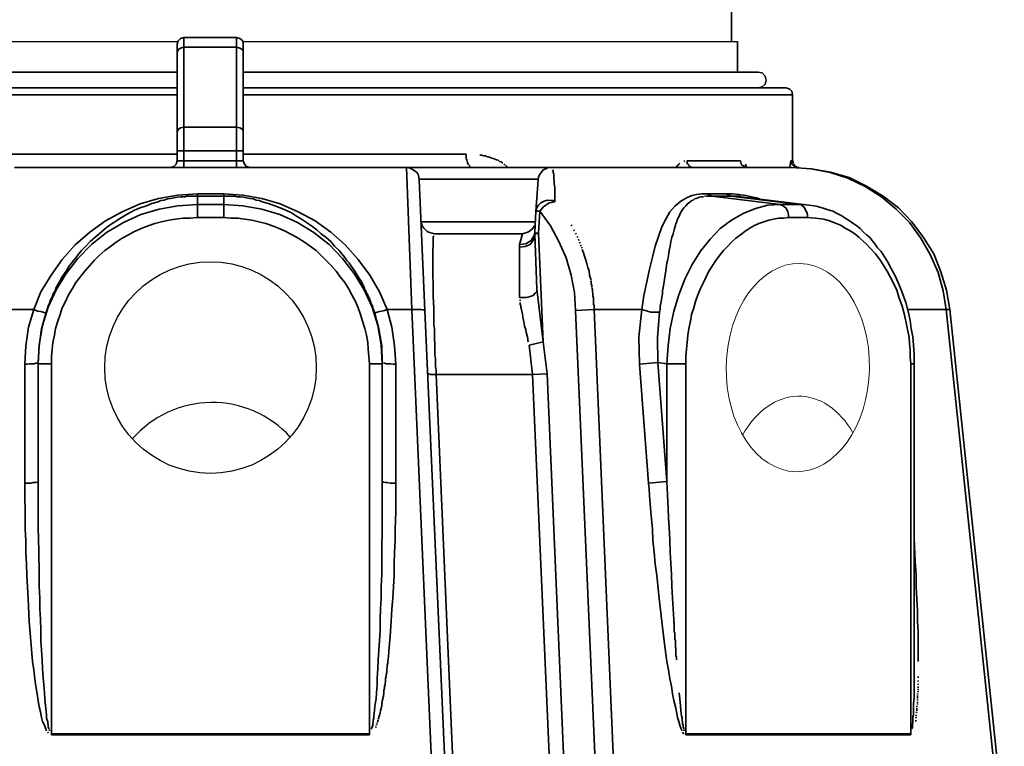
# Model space of a CAD drawing. Header units: millimetres. Extents: x -1661 to 8978, y 10537 to 15989.
# Tile 4 of 24: x -883 to -139, y 13849 to 14398. Entities that reach past the tile are written whole.
import ezdxf

# ---------------------------------------------------------------- set-up
doc = ezdxf.new("R2010")
doc.units = ezdxf.units.MM
doc.layers.add('C00-00-00-BLACK', color=7, linetype='Continuous')
doc.layers.add('Domyślne', color=7, linetype='Continuous')

# ---------------------------------------------------------------- blocks, each defined once
blk = doc.blocks.new('A$C54842E76')
at = {"layer": 'C00-00-00-BLACK', "color": 7, "linetype": 'Continuous', "lineweight": 35}
for p, q in [((833.77, 1714.91), (833.77, 1744.91)), ((414.77, 1712.93), (415.61, 1715.47)), ((414.77, 1706.99), (414.77, 1712.93)), ((415.61, 1715.47), (417.31, 1717.16)), ((417.31, 1717.16), (419.84, 1718.01)), ((419.84, 1710.8), (419.84, 1718.01)), ((459.67, 1718.01), (419.84, 1718.01)), ((459.67, 1718.01), (459.67, 1710.8)), ((462.21, 1717.16), (459.67, 1718.01)), ((464.33, 1715.47), (462.21, 1717.16)), ((464.76, 1712.93), (464.33, 1715.47)), ((464.76, 1712.93), (464.76, 1706.99)), ((838.44, 1691.74), (838.44, 1714.91)), ((414.77, 1706.99), (415.61, 1708.69)), ((414.77, 1646.83), (414.77, 1706.99)), ((415.61, 1708.69), (417.31, 1709.96)), ((417.31, 1709.96), (419.84, 1710.8)), ((419.84, 1650.23), (419.84, 1710.8)), ((459.67, 1710.8), (419.84, 1710.8)), ((459.67, 1710.8), (459.67, 1650.23)), ((462.21, 1709.96), (459.67, 1710.8)), ((464.33, 1708.69), (462.21, 1709.96)), ((464.76, 1706.99), (464.33, 1708.69)), ((464.76, 1706.99), (464.76, 1646.83)), ((25.42, 1691.74), (414.77, 1691.74)), ((464.76, 1691.74), (854.11, 1691.74)), ((857.07, 1691.32), (854.11, 1691.74)), ((859.19, 1688.78), (857.07, 1691.32)), ((857.07, 1680.73), (859.19, 1682.84)), ((860.04, 1685.81), (859.19, 1688.78)), ((859.19, 1682.84), (860.04, 1685.81)), ((414.77, 1679.88), (4.66, 1679.88)), ((875.28, 1679.88), (464.76, 1679.88)), ((854.11, 1679.88), (857.07, 1680.73)), ((877.83, 1679.03), (875.28, 1679.88)), ((879.52, 1677.34), (877.83, 1679.03)), ((879.94, 1674.8), (879.52, 1677.34)), ((414.77, 1674.8), (-0.43, 1674.8)), ((879.94, 1674.8), (464.76, 1674.8)), ((879.94, 1624.81), (879.94, 1674.8)), ((414.77, 1646.83), (415.61, 1648.53)), ((414.77, 1632.43), (414.77, 1646.83)), ((415.61, 1648.53), (417.31, 1649.8)), ((417.31, 1649.8), (419.84, 1650.23)), ((459.67, 1650.23), (419.84, 1650.23)), ((419.84, 1650.23), (419.84, 1632.43)), ((459.67, 1632.43), (459.67, 1650.23)), ((462.21, 1649.8), (459.67, 1650.23)), ((464.33, 1648.53), (462.21, 1649.8)), ((464.76, 1646.83), (464.33, 1648.53)), ((464.76, 1646.83), (464.76, 1632.43)), ((414.77, 1624.81), (414.77, 1632.43)), ((419.84, 1632.43), (414.77, 1632.43)), ((459.67, 1632.43), (419.84, 1632.43)), ((419.84, 1632.43), (419.84, 1624.81)), ((459.67, 1624.81), (459.67, 1632.43)), ((464.76, 1632.43), (459.67, 1632.43)), ((464.76, 1624.81), (464.76, 1632.43)), ((246.57, 1629.89), (414.77, 1629.89)), ((413.91, 1622.27), (414.77, 1624.81)), ((419.84, 1624.81), (414.77, 1624.81)), ((459.67, 1624.81), (419.84, 1624.81)), ((419.84, 1624.81), (419.84, 1619.72)), ((459.67, 1619.72), (459.67, 1624.81)), ((464.76, 1624.81), (459.67, 1624.81)), ((464.76, 1629.89), (633.37, 1629.89)), ((465.6, 1622.27), (464.76, 1624.81)), ((633.37, 1629.89), (633.37, 1628.62)), ((633.37, 1628.62), (633.37, 1627.77)), ((633.37, 1627.77), (633.37, 1626.5)), ((633.37, 1626.5), (633.79, 1625.65)), ((633.79, 1625.65), (634.22, 1623.54)), ((634.22, 1623.54), (635.06, 1621.83)), ((643.55, 1629.04), (644.81, 1629.04)), ((644.81, 1629.04), (646.51, 1628.62)), ((646.51, 1628.62), (647.78, 1628.62)), ((647.78, 1628.62), (648.62, 1628.19)), ((648.62, 1628.19), (649.89, 1627.77)), ((649.89, 1627.77), (651.59, 1627.35)), ((651.59, 1627.35), (652.44, 1626.92)), ((652.44, 1626.92), (653.71, 1626.5)), ((653.71, 1626.5), (654.98, 1626.08)), ((654.98, 1626.08), (656.25, 1625.65)), ((656.25, 1625.65), (657.52, 1625.23)), ((657.52, 1625.23), (658.37, 1624.38)), ((658.37, 1624.38), (659.64, 1623.96)), ((659.64, 1623.96), (660.91, 1623.11)), ((793.94, 1622.27), (794.79, 1623.11)), ((797.76, 1624.38), (798.6, 1624.81)), ((800.29, 1624.81), (840.53, 1624.81)), ((800.29, 1624.81), (800.29, 1623.96)), ((800.29, 1623.96), (800.29, 1623.11)), ((800.29, 1623.11), (800.72, 1622.27)), ((840.53, 1624.81), (841.39, 1621.83)), ((877.83, 1620.14), (878.67, 1624.81)), ((878.67, 1624.81), (879.94, 1624.81)), ((878.67, 1624.81), (879.52, 1622.27)), ((880.36, 1623.96), (879.94, 1624.81)), ((880.36, 1622.69), (880.36, 1623.96)), ((588.04, 1619.72), (291.9, 1619.72)), ((409.68, 1619.72), (412.21, 1620.56)), ((412.21, 1620.56), (413.91, 1622.27)), ((467.29, 1620.56), (465.6, 1622.27)), ((469.84, 1619.72), (467.29, 1620.56)), ((588.04, 1619.72), (697.34, 1619.72)), ((592.27, 1512.53), (588.04, 1619.72)), ((591, 1619.29), (588.04, 1619.72)), ((593.97, 1617.6), (591, 1619.29)), ((595.66, 1616.33), (593.97, 1617.6)), ((596.93, 1614.64), (595.66, 1616.33)), ((635.49, 1621.41), (635.91, 1620.56)), ((661.76, 1622.27), (662.61, 1621.83)), ((663.04, 1621.41), (663.88, 1620.56)), ((663.88, 1620.56), (664.73, 1619.72)), ((690.15, 1616.33), (688.88, 1614.64)), ((691.42, 1618.02), (690.15, 1616.33)), ((693.54, 1618.87), (691.42, 1618.02)), ((695.22, 1619.72), (693.54, 1618.87)), ((696.5, 1619.72), (695.22, 1619.72)), ((697.34, 1619.72), (696.5, 1619.72)), ((879.52, 1619.72), (697.34, 1619.72)), ((698.61, 1618.02), (699.04, 1617.18)), ((699.04, 1617.18), (699.04, 1615.91)), ((699.04, 1615.91), (699.46, 1614.64)), ((792.25, 1620.14), (792.67, 1620.99)), ((792.67, 1620.99), (793.51, 1621.41)), ((793.51, 1621.41), (793.94, 1622.27)), ((800.72, 1622.27), (801.56, 1621.41)), ((801.56, 1621.41), (801.99, 1620.56)), ((801.99, 1620.56), (802.83, 1620.14)), ((803.26, 1620.14), (804.1, 1619.72)), ((841.39, 1621.83), (844.36, 1620.14)), ((844.36, 1622.27), (844.79, 1621.41)), ((844.79, 1621.41), (845.2, 1620.56)), ((879.52, 1622.27), (881.22, 1620.56)), ((893.92, 1618.87), (879.52, 1619.72)), ((894.35, 1618.87), (879.52, 1619.72)), ((881.63, 1621.41), (880.79, 1622.27)), ((881.22, 1620.56), (883.76, 1619.72)), ((882.06, 1620.56), (881.63, 1621.41)), ((882.91, 1620.14), (882.06, 1620.56)), ((883.76, 1619.72), (882.91, 1620.14)), ((885.03, 1619.72), (883.76, 1619.72)), ((885.03, 1619.72), (883.76, 1619.72)), ((908.34, 1615.91), (893.92, 1618.87)), ((908.75, 1616.33), (894.35, 1618.87)), ((921.89, 1611.67), (908.34, 1615.91)), ((922.74, 1612.1), (908.75, 1616.33)), ((597.36, 1612.52), (596.93, 1614.64)), ((597.78, 1610.4), (597.36, 1612.52)), ((597.78, 1610.83), (687.59, 1610.83)), ((597.78, 1610.4), (602.02, 1511.69)), ((685.91, 1586.68), (687.59, 1610.4)), ((688.02, 1612.52), (687.59, 1610.4)), ((688.88, 1614.64), (688.02, 1612.52)), ((699.46, 1614.64), (699.46, 1613.37)), ((699.46, 1613.37), (699.46, 1611.25)), ((699.46, 1611.25), (699.88, 1609.56)), ((699.88, 1609.56), (699.88, 1607.43)), ((935.02, 1605.31), (921.89, 1611.67)), ((935.86, 1605.74), (922.74, 1612.1)), ((699.88, 1607.43), (700.31, 1604.89)), ((700.31, 1604.89), (700.31, 1603.62)), ((700.31, 1603.62), (700.31, 1602.35)), ((700.31, 1602.35), (700.31, 1601.08)), ((700.31, 1601.08), (700.31, 1599.81)), ((947.31, 1597.69), (935.02, 1605.31)), ((948.58, 1598.12), (935.86, 1605.74)), ((400.78, 1596.42), (386.8, 1592.18)), ((400.36, 1593.87), (395.69, 1592.6)), ((402.48, 1594.72), (400.36, 1593.87)), ((415.19, 1598.96), (400.78, 1596.42)), ((405.02, 1595.14), (402.48, 1594.72)), ((407.57, 1595.99), (405.02, 1595.14)), ((409.68, 1596.42), (407.57, 1595.99)), ((412.21, 1596.85), (409.68, 1596.42)), ((414.77, 1597.27), (412.21, 1596.85)), ((417.31, 1597.69), (414.77, 1597.27)), ((430.02, 1599.81), (415.19, 1598.96)), ((419.43, 1597.69), (417.31, 1597.69)), ((420.7, 1597.69), (419.43, 1597.69)), ((421.54, 1598.12), (420.7, 1597.69)), ((422.81, 1598.12), (421.54, 1598.12)), ((423.66, 1598.12), (422.81, 1598.12)), ((424.93, 1598.12), (423.66, 1598.12)), ((425.78, 1598.12), (424.93, 1598.12)), ((426.62, 1598.12), (425.78, 1598.12)), ((427.89, 1598.12), (426.62, 1598.12)), ((428.75, 1598.12), (427.89, 1598.12)), ((430.02, 1598.12), (428.75, 1598.12)), ((430.02, 1598.12), (430.02, 1599.81)), ((449.93, 1599.81), (430.02, 1599.81)), ((430.02, 1591.76), (430.02, 1598.12)), ((449.93, 1598.12), (430.02, 1598.12)), ((449.93, 1598.12), (449.93, 1599.81)), ((464.33, 1598.96), (449.93, 1599.81)), ((449.93, 1591.76), (449.93, 1598.12)), ((451.61, 1598.12), (449.93, 1598.12)), ((453.31, 1598.12), (451.61, 1598.12)), ((455, 1598.12), (453.31, 1598.12)), ((456.71, 1598.12), (455, 1598.12)), ((458.4, 1598.12), (456.71, 1598.12)), ((460.1, 1597.69), (458.4, 1598.12)), ((462.63, 1597.69), (460.1, 1597.69)), ((464.76, 1597.27), (462.63, 1597.69)), ((478.74, 1596.42), (464.33, 1598.96)), ((467.29, 1596.85), (464.76, 1597.27)), ((469.84, 1596.42), (467.29, 1596.85)), ((472.39, 1595.99), (469.84, 1596.42)), ((474.5, 1595.14), (472.39, 1595.99)), ((477.04, 1594.72), (474.5, 1595.14)), ((479.15, 1593.87), (477.04, 1594.72)), ((492.71, 1592.18), (478.74, 1596.42)), ((483.82, 1592.6), (479.15, 1593.87)), ((688.02, 1591.33), (689.72, 1593.03)), ((689.72, 1593.03), (692.26, 1594.3)), ((696.07, 1593.03), (691.84, 1590.06)), ((692.26, 1594.3), (694.81, 1595.14)), ((694.81, 1595.14), (697.77, 1594.72)), ((700.31, 1593.87), (696.07, 1593.03)), ((697.77, 1594.72), (699.04, 1594.72)), ((699.04, 1594.72), (700.31, 1593.87)), ((700.31, 1599.81), (700.31, 1598.54)), ((700.31, 1598.54), (700.31, 1596.85)), ((700.31, 1596.85), (700.31, 1595.57)), ((700.31, 1595.57), (700.31, 1593.87)), ((795.64, 1594.3), (790.97, 1590.49)), ((800.72, 1597.27), (795.64, 1594.3)), ((804.1, 1598.54), (800.72, 1597.27)), ((802.83, 1593.87), (800.72, 1592.6)), ((803.68, 1594.72), (802.83, 1593.87)), ((804.96, 1595.14), (803.68, 1594.72)), ((807.5, 1599.39), (804.1, 1598.54)), ((805.8, 1595.99), (804.96, 1595.14)), ((807.08, 1596.42), (805.8, 1595.99)), ((808.35, 1596.85), (807.08, 1596.42)), ((811.31, 1599.81), (807.5, 1599.39)), ((809.62, 1597.27), (808.35, 1596.85)), ((810.89, 1597.69), (809.62, 1597.27)), ((812.58, 1597.69), (810.89, 1597.69)), ((815.54, 1599.81), (811.31, 1599.81)), ((814.28, 1598.12), (813.42, 1598.12)), ((815.54, 1598.12), (814.69, 1598.12)), ((818.94, 1598.12), (815.54, 1599.81)), ((829.94, 1599.81), (815.54, 1599.81)), ((816.39, 1598.12), (815.54, 1598.12)), ((817.67, 1598.12), (816.81, 1598.12)), ((818.94, 1598.12), (818.09, 1598.12)), ((870.63, 1591.76), (818.94, 1598.12)), ((833.34, 1598.12), (818.94, 1598.12)), ((833.34, 1598.12), (829.94, 1599.81)), ((834.61, 1599.81), (829.94, 1599.81)), ((885.03, 1591.76), (833.34, 1598.12)), ((834.2, 1598.12), (833.34, 1598.12)), ((835.46, 1598.12), (834.2, 1598.12)), ((839.27, 1599.39), (834.61, 1599.81)), ((836.73, 1598.12), (835.46, 1598.12)), ((838, 1598.12), (836.73, 1598.12)), ((839.69, 1598.12), (838, 1598.12)), ((844.79, 1598.54), (839.27, 1599.39)), ((840.96, 1597.69), (839.69, 1598.12)), ((892.22, 1591.33), (840.96, 1597.69)), ((849.86, 1597.27), (844.79, 1598.54)), ((852.82, 1596.85), (849.86, 1597.27)), ((855.37, 1595.99), (852.82, 1596.85)), ((958.32, 1588.37), (947.31, 1597.69)), ((960, 1589.22), (948.58, 1598.12)), ((373.24, 1586.25), (360.54, 1579.47)), ((386.8, 1592.18), (373.24, 1586.25)), ((382.57, 1587.52), (378.76, 1585.41)), ((386.8, 1589.22), (382.57, 1587.52)), ((391.46, 1590.91), (386.8, 1589.22)), ((401.21, 1588.37), (387.23, 1584.14)), ((395.69, 1592.6), (391.46, 1590.91)), ((415.19, 1590.91), (401.21, 1588.37)), ((430.02, 1591.76), (415.19, 1590.91)), ((430.02, 1582.01), (430.02, 1591.76)), ((449.93, 1591.76), (430.02, 1591.76)), ((449.93, 1582.01), (449.93, 1591.76)), ((464.33, 1590.91), (449.93, 1591.76)), ((478.74, 1588.37), (464.33, 1590.91)), ((492.3, 1584.14), (478.74, 1588.37)), ((488.48, 1590.91), (483.82, 1592.6)), ((492.71, 1589.22), (488.48, 1590.91)), ((506.27, 1586.25), (492.71, 1592.18)), ((496.95, 1587.52), (492.71, 1589.22)), ((501.19, 1585.41), (496.95, 1587.52)), ((518.98, 1579.47), (506.27, 1586.25)), ((685.05, 1570.58), (685.91, 1586.68)), ((685.91, 1586.68), (686.75, 1589.22)), ((686.75, 1586.68), (685.91, 1586.68)), ((686.75, 1589.22), (688.02, 1591.33)), ((688.88, 1586.68), (686.75, 1586.68)), ((688.02, 1570.15), (688.88, 1586.68)), ((691.84, 1590.06), (688.88, 1586.68)), ((696.92, 1575.66), (688.88, 1586.68)), ((787.16, 1586.25), (784.2, 1580.74)), ((790.97, 1590.49), (787.16, 1586.25)), ((796.49, 1587.52), (795.21, 1585.41)), ((797.76, 1589.22), (796.49, 1587.52)), ((799.45, 1590.91), (797.76, 1589.22)), ((800.72, 1592.6), (799.45, 1590.91)), ((851.98, 1588.79), (842.66, 1584.98)), ((861.31, 1591.33), (851.98, 1588.79)), ((870.63, 1591.76), (861.31, 1591.33)), ((872.74, 1590.91), (870.63, 1591.76)), ((885.03, 1591.76), (870.63, 1591.76)), ((874.86, 1589.22), (872.74, 1590.91)), ((875.7, 1587.95), (874.86, 1589.22)), ((876.56, 1586.25), (875.7, 1587.95)), ((876.97, 1584.14), (876.56, 1586.25)), ((886.3, 1591.76), (885.03, 1591.76)), ((888.42, 1591.76), (885.03, 1591.76)), ((887.15, 1590.91), (886.3, 1591.76)), ((888.42, 1590.06), (887.15, 1590.91)), ((892.22, 1591.33), (888.42, 1591.76)), ((889.26, 1588.79), (888.42, 1590.06)), ((890.11, 1587.1), (889.26, 1588.79)), ((890.96, 1585.41), (890.11, 1587.1)), ((897.75, 1590.49), (892.65, 1591.33)), ((902.4, 1589.22), (897.75, 1590.49)), ((906.21, 1587.95), (902.4, 1589.22)), ((910.45, 1586.68), (906.21, 1587.95)), ((913.84, 1584.98), (910.45, 1586.68)), ((968.49, 1578.2), (958.32, 1588.37)), ((970.18, 1578.62), (960, 1589.22)), ((360.54, 1579.47), (348.67, 1571)), ((374.1, 1578.2), (361.38, 1570.58)), ((366.88, 1578.2), (364.77, 1576.93)), ((370.7, 1580.74), (366.88, 1578.2)), ((374.51, 1582.86), (370.7, 1580.74)), ((387.23, 1584.14), (374.1, 1578.2)), ((378.76, 1585.41), (374.51, 1582.86)), ((402.9, 1578.62), (397.82, 1577.35)), ((408.41, 1579.89), (402.9, 1578.62)), ((413.5, 1580.74), (408.41, 1579.89)), ((419, 1581.59), (413.5, 1580.74)), ((424.5, 1581.59), (419, 1581.59)), ((430.02, 1582.01), (424.5, 1581.59)), ((449.93, 1582.01), (430.02, 1582.01)), ((455, 1581.59), (449.93, 1582.01)), ((460.53, 1581.59), (455, 1581.59)), ((466.02, 1580.74), (460.53, 1581.59)), ((471.12, 1579.89), (466.02, 1580.74)), ((476.62, 1578.62), (471.12, 1579.89)), ((481.71, 1577.35), (476.62, 1578.62)), ((505.85, 1578.2), (492.3, 1584.14)), ((505, 1582.86), (501.19, 1585.41)), ((508.82, 1580.74), (505, 1582.86)), ((518.13, 1570.58), (505.85, 1578.2)), ((512.63, 1578.2), (508.82, 1580.74)), ((516.45, 1575.66), (512.63, 1578.2)), ((530.84, 1571), (518.98, 1579.47)), ((599.06, 1579.47), (599.49, 1577.35)), ((599.49, 1578.62), (685.48, 1578.62)), ((784.2, 1580.74), (781.24, 1574.81)), ((792.25, 1578.2), (791.82, 1577.35)), ((793.1, 1580.74), (792.25, 1578.2)), ((794.37, 1582.86), (793.1, 1580.74)), ((795.21, 1585.41), (794.37, 1582.86)), ((833.77, 1579.89), (825.28, 1573.54)), ((842.66, 1584.98), (833.77, 1579.89)), ((858.34, 1578.62), (854.52, 1577.35)), ((862.15, 1579.89), (858.34, 1578.62)), ((865.54, 1580.74), (862.15, 1579.89)), ((869.34, 1581.59), (865.54, 1580.74)), ((873.17, 1581.59), (869.34, 1581.59)), ((876.97, 1582.01), (873.17, 1581.59)), ((876.97, 1582.01), (876.97, 1584.14)), ((891.38, 1582.01), (876.97, 1582.01)), ((891.38, 1583.71), (890.96, 1585.41)), ((891.38, 1582.01), (891.38, 1583.71)), ((897.32, 1581.59), (891.38, 1582.01)), ((903.67, 1580.74), (897.32, 1581.59)), ((907.9, 1579.47), (903.67, 1580.74)), ((912.57, 1577.78), (907.9, 1579.47)), ((917.23, 1583.29), (913.84, 1584.98)), ((919.76, 1581.59), (917.23, 1583.29)), ((922.31, 1579.89), (919.76, 1581.59)), ((925.7, 1577.78), (922.31, 1579.89)), ((976.96, 1566.34), (968.49, 1578.2)), ((979.08, 1566.76), (970.18, 1578.62)), ((348.67, 1571), (337.66, 1561.26)), ((359.26, 1572.7), (355.88, 1569.72)), ((361.38, 1574.39), (359.26, 1572.7)), ((363.08, 1575.66), (361.38, 1574.39)), ((364.77, 1576.93), (363.08, 1575.66)), ((382.57, 1571.43), (377.9, 1568.88)), ((387.65, 1573.54), (382.57, 1571.43)), ((392.73, 1575.66), (387.65, 1573.54)), ((397.82, 1577.35), (392.73, 1575.66)), ((486.78, 1575.66), (481.71, 1577.35)), ((491.87, 1573.54), (486.78, 1575.66)), ((496.95, 1571.43), (491.87, 1573.54)), ((501.61, 1568.88), (496.95, 1571.43)), ((520.26, 1572.7), (516.45, 1575.66)), ((523.65, 1569.72), (520.26, 1572.7)), ((541.86, 1561.26), (530.84, 1571)), ((599.49, 1577.35), (599.9, 1575.66)), ((599.9, 1575.66), (601.18, 1573.97)), ((601.18, 1573.97), (602.45, 1572.7)), ((602.45, 1572.7), (603.72, 1571.43)), ((603.72, 1571.43), (605.41, 1570.58)), ((679.13, 1570.58), (680.82, 1571.43)), ((680.82, 1571.43), (682.52, 1572.7)), ((682.52, 1572.7), (683.79, 1573.97)), ((683.79, 1573.97), (684.63, 1575.66)), ((703.28, 1563.8), (696.92, 1575.66)), ((712.59, 1576.51), (713.02, 1575.66)), ((714.73, 1572.7), (715.14, 1571.85)), ((781.24, 1574.81), (778.68, 1567.61)), ((790.54, 1572.7), (789.7, 1569.72)), ((790.97, 1574.39), (790.54, 1572.7)), ((791.39, 1576.08), (790.97, 1574.39)), ((791.82, 1577.35), (791.39, 1576.08)), ((825.28, 1573.54), (817.67, 1565.49)), ((843.93, 1571.43), (840.53, 1568.88)), ((847.32, 1573.54), (843.93, 1571.43)), ((850.71, 1575.66), (847.32, 1573.54)), ((854.52, 1577.35), (850.71, 1575.66)), ((916.37, 1576.08), (912.57, 1577.78)), ((919.76, 1573.97), (916.37, 1576.08)), ((923.59, 1571.85), (919.76, 1573.97)), ((926.97, 1569.72), (923.59, 1571.85)), ((928.66, 1575.66), (925.7, 1577.78)), ((931.2, 1573.54), (928.66, 1575.66)), ((933.75, 1571), (931.2, 1573.54)), ((935.86, 1568.88), (933.75, 1571)), ((349.09, 1563.8), (345.7, 1560.41)), ((352.49, 1566.76), (349.09, 1563.8)), ((361.38, 1570.58), (349.95, 1561.68)), ((355.88, 1569.72), (352.49, 1566.76)), ((368.58, 1563.37), (364.35, 1559.99)), ((373.24, 1566.34), (368.58, 1563.37)), ((377.9, 1568.88), (373.24, 1566.34)), ((506.27, 1566.34), (501.61, 1568.88)), ((510.93, 1563.37), (506.27, 1566.34)), ((519.82, 1557.01), (510.93, 1563.37)), ((529.57, 1561.68), (518.13, 1570.58)), ((527.45, 1566.76), (523.65, 1569.72)), ((530.84, 1563.8), (527.45, 1566.76)), ((533.82, 1560.41), (530.84, 1563.8)), ((605.41, 1570.58), (607.52, 1570.15)), ((607.52, 1570.15), (609.22, 1569.72)), ((608.8, 1568.03), (608.38, 1567.18)), ((608.38, 1567.18), (608.38, 1565.49)), ((608.38, 1565.49), (608.38, 1564.22)), ((608.38, 1564.22), (608.38, 1562.53)), ((609.22, 1569.72), (675.74, 1569.72)), ((673.62, 1561.68), (675.74, 1569.72)), ((675.74, 1569.72), (677.43, 1570.15)), ((677.43, 1570.15), (679.13, 1570.58)), ((678.29, 1562.1), (682.52, 1564.64)), ((681.66, 1561.68), (684.21, 1565.07)), ((682.52, 1564.64), (684.63, 1568.45)), ((684.21, 1565.07), (685.05, 1569.3)), ((684.63, 1568.45), (685.05, 1570.58)), ((685.05, 1570.58), (685.91, 1570.15)), ((685.05, 1569.3), (685.05, 1570.58)), ((685.91, 1569.72), (685.05, 1569.3)), ((686.75, 1527.78), (685.05, 1569.3)), ((685.91, 1570.15), (688.02, 1570.15)), ((688.02, 1570.15), (685.91, 1569.72)), ((691.42, 1487.96), (688.02, 1570.15)), ((708.78, 1551.51), (703.28, 1563.8)), ((715.99, 1570.15), (716.41, 1569.3)), ((717.26, 1567.61), (717.69, 1566.76)), ((718.1, 1565.49), (718.53, 1564.64)), ((718.96, 1563.37), (719.37, 1562.53)), ((778.68, 1567.61), (776.14, 1560.41)), ((788.01, 1563.8), (787.58, 1560.41)), ((788.86, 1566.76), (788.01, 1563.8)), ((789.7, 1569.72), (788.86, 1566.76)), ((817.67, 1565.49), (810.46, 1556.59)), ((833.77, 1563.37), (830.81, 1559.99)), ((837.16, 1566.34), (833.77, 1563.37)), ((840.53, 1568.88), (837.16, 1566.34)), ((930.36, 1566.76), (926.97, 1569.72)), ((933.75, 1563.8), (930.36, 1566.76)), ((936.29, 1561.68), (933.75, 1563.8)), ((938.41, 1566.76), (935.86, 1568.88)), ((940.11, 1564.64), (938.41, 1566.76)), ((942.22, 1562.1), (940.11, 1564.64)), ((984.15, 1554.05), (976.96, 1566.34)), ((986.71, 1554.47), (979.08, 1566.76)), ((337.66, 1561.26), (327.91, 1550.24)), ((342.32, 1557.01), (339.36, 1553.2)), ((349.95, 1561.68), (339.77, 1551.09)), ((345.7, 1560.41), (342.32, 1557.01)), ((360.11, 1557.01), (355.88, 1553.2)), ((364.35, 1559.99), (360.11, 1557.01)), ((527.45, 1549.39), (519.82, 1557.01)), ((539.74, 1551.09), (529.57, 1561.68)), ((537.2, 1557.01), (533.82, 1560.41)), ((540.17, 1553.2), (537.2, 1557.01)), ((551.6, 1550.24), (541.86, 1561.26)), ((608.38, 1560.41), (607.95, 1557.87)), ((607.95, 1557.87), (607.95, 1555.32)), ((608.38, 1562.53), (608.38, 1560.41)), ((673.62, 1561.68), (678.29, 1562.1)), ((673.62, 1559.56), (673.62, 1561.68)), ((673.62, 1559.56), (677.86, 1559.99)), ((673.62, 1521.43), (673.62, 1559.56)), ((677.86, 1559.99), (681.66, 1561.68)), ((719.8, 1561.26), (720.22, 1560.41)), ((720.65, 1559.56), (720.65, 1558.72)), ((721.07, 1557.87), (721.92, 1555.32)), ((776.14, 1560.41), (774.02, 1551.93)), ((786.74, 1557.01), (786.31, 1553.2)), ((787.58, 1560.41), (786.74, 1557.01)), ((810.46, 1556.59), (804.1, 1546.43)), ((827.83, 1557.01), (824.87, 1553.2)), ((830.81, 1559.99), (827.83, 1557.01)), ((938.41, 1559.14), (936.29, 1561.68)), ((942.64, 1554.47), (938.41, 1559.14)), ((944.34, 1559.14), (942.22, 1562.1)), ((946.88, 1556.17), (944.34, 1559.14)), ((949.42, 1552.36), (946.88, 1556.17)), ((327.91, 1550.24), (319.44, 1538.38)), ((339.77, 1551.09), (330.87, 1539.65)), ((336.39, 1549.39), (335.11, 1547.7)), ((338.07, 1551.51), (336.39, 1549.39)), ((339.36, 1553.2), (338.07, 1551.51)), ((352.06, 1549.39), (344.86, 1541.34)), ((355.88, 1553.2), (352.06, 1549.39)), ((531.27, 1545.58), (527.45, 1549.39)), ((548.64, 1539.65), (539.74, 1551.09)), ((541.86, 1551.51), (540.17, 1553.2)), ((543.13, 1549.39), (541.86, 1551.51)), ((544.83, 1547.7), (543.13, 1549.39)), ((560.5, 1538.38), (551.6, 1550.24)), ((607.95, 1555.32), (607.95, 1552.78)), ((607.95, 1552.78), (607.95, 1549.82)), ((607.95, 1549.82), (607.95, 1546.43)), ((712.59, 1538.38), (708.78, 1551.51)), ((721.92, 1555.32), (722.76, 1552.78)), ((722.76, 1552.78), (723.61, 1549.82)), ((723.61, 1549.82), (724.46, 1547.28)), ((774.02, 1551.93), (771.91, 1543.03)), ((785.47, 1549.39), (785.04, 1547.7)), ((785.9, 1551.51), (785.47, 1549.39)), ((786.31, 1553.2), (785.9, 1551.51)), ((821.91, 1549.39), (816.81, 1541.34)), ((824.87, 1553.2), (821.91, 1549.39)), ((946.45, 1549.39), (942.64, 1554.47)), ((951.54, 1541.34), (946.45, 1549.39)), ((951.97, 1548.12), (949.42, 1552.36)), ((990.1, 1540.49), (984.15, 1554.05)), ((992.21, 1540.92), (986.71, 1554.47)), ((330.87, 1541.34), (327.91, 1537.11)), ((333.43, 1545.58), (330.87, 1541.34)), ((335.11, 1547.7), (333.43, 1545.58)), ((344.86, 1541.34), (338.07, 1532.87)), ((535.08, 1541.34), (531.27, 1545.58)), ((538.05, 1537.11), (535.08, 1541.34)), ((546.1, 1545.58), (544.83, 1547.7)), ((549.07, 1541.34), (546.1, 1545.58)), ((551.6, 1537.11), (549.07, 1541.34)), ((607.95, 1546.43), (607.95, 1543.03)), ((607.95, 1543.03), (607.95, 1539.22)), ((724.46, 1547.28), (725.31, 1544.3)), ((725.31, 1544.3), (726.15, 1541.76)), ((726.15, 1541.76), (726.58, 1538.38)), ((771.91, 1543.03), (769.79, 1533.3)), ((784.2, 1541.34), (783.35, 1537.11)), ((784.62, 1545.58), (784.2, 1541.34)), ((785.04, 1547.7), (784.62, 1545.58)), ((804.1, 1546.43), (798.6, 1535.41)), ((816.81, 1541.34), (812.58, 1532.87)), ((956.2, 1532.45), (951.54, 1541.34)), ((954.93, 1543.03), (951.97, 1548.12)), ((957.47, 1537.95), (954.93, 1543.03)), ((996.44, 1526.94), (992.21, 1540.92)), ((319.44, 1538.38), (311.82, 1525.67)), ((330.87, 1539.65), (323.25, 1527.36)), ((327.91, 1537.11), (325.8, 1533.3)), ((541.44, 1532.87), (538.05, 1537.11)), ((556.26, 1527.36), (548.64, 1539.65)), ((554.15, 1533.3), (551.6, 1537.11)), ((567.71, 1525.67), (560.5, 1538.38)), ((607.95, 1539.22), (608.38, 1531.17)), ((715.14, 1525.24), (712.59, 1538.38)), ((726.58, 1538.38), (727.43, 1535.41)), ((727.43, 1535.41), (727.43, 1534.57)), ((727.43, 1534.14), (727.85, 1533.3)), ((783.35, 1537.11), (782.92, 1533.3)), ((798.6, 1535.41), (793.94, 1523.55)), ((960.44, 1531.6), (957.47, 1537.95)), ((993.91, 1526.51), (990.1, 1540.49)), ((323.25, 1527.36), (317.32, 1514.23)), ((322.41, 1526.51), (321.14, 1524.4)), ((323.25, 1529.05), (322.41, 1526.51)), ((325.8, 1533.3), (323.25, 1529.05)), ((335.54, 1528.21), (332.57, 1523.55)), ((338.07, 1532.87), (335.54, 1528.21)), ((544.4, 1528.21), (541.44, 1532.87)), ((546.94, 1523.55), (544.4, 1528.21)), ((556.26, 1529.05), (554.15, 1533.3)), ((556.69, 1527.36), (556.26, 1529.05)), ((562.2, 1514.23), (556.26, 1527.36)), ((557.53, 1526.09), (556.69, 1527.36)), ((557.95, 1524.82), (557.53, 1526.09)), ((608.38, 1531.17), (608.38, 1522.28)), ((685.48, 1524.82), (686.75, 1526.09)), ((686.75, 1526.94), (686.75, 1527.78)), ((691.42, 1487.96), (686.75, 1527.78)), ((686.75, 1526.09), (686.75, 1526.94)), ((727.85, 1533.3), (727.85, 1532.45)), ((727.85, 1532.45), (727.85, 1531.6)), ((727.85, 1531.6), (728.28, 1530.75)), ((728.28, 1530.75), (728.28, 1529.9)), ((728.28, 1529.9), (728.28, 1529.05)), ((728.28, 1528.63), (728.7, 1527.78)), ((728.7, 1527.78), (728.7, 1526.51)), ((728.7, 1526.51), (728.7, 1525.67)), ((769.79, 1533.3), (767.68, 1523.13)), ((782.08, 1529.05), (781.65, 1526.51)), ((781.65, 1526.51), (781.65, 1524.4)), ((782.92, 1533.3), (782.08, 1529.05)), ((810.46, 1528.21), (808.35, 1523.55)), ((812.58, 1532.87), (810.46, 1528.21)), ((958.74, 1526.94), (956.2, 1532.45)), ((960.44, 1521.86), (958.74, 1526.94)), ((962.98, 1525.24), (960.44, 1531.6)), ((996.03, 1512.53), (993.91, 1526.51)), ((999, 1512.53), (996.44, 1526.94)), ((311.82, 1525.67), (306.3, 1512.53)), ((319.02, 1519.74), (318.17, 1517.19)), ((320.28, 1521.86), (319.02, 1519.74)), ((321.14, 1524.4), (320.28, 1521.86)), ((332.57, 1523.55), (330.46, 1518.47)), ((549.49, 1518.47), (546.94, 1523.55)), ((558.81, 1523.55), (557.95, 1524.82)), ((559.23, 1522.28), (558.81, 1523.55)), ((560.09, 1521.01), (559.23, 1522.28)), ((560.5, 1519.74), (560.09, 1521.01)), ((560.93, 1518.47), (560.5, 1519.74)), ((573.64, 1512.53), (567.71, 1525.67)), ((608.38, 1522.28), (608.8, 1513.38)), ((673.62, 1521.43), (676.59, 1521.43)), ((674.03, 1518.89), (674.03, 1519.74)), ((676.59, 1521.43), (679.13, 1521.43)), ((679.13, 1521.43), (681.66, 1522.28)), ((681.66, 1522.28), (683.79, 1523.13)), ((683.79, 1523.13), (685.48, 1524.82)), ((715.99, 1511.69), (715.14, 1525.24)), ((728.7, 1525.67), (729.12, 1524.82)), ((729.12, 1524.82), (729.12, 1523.97)), ((729.12, 1523.97), (729.12, 1523.13)), ((729.12, 1523.13), (729.12, 1522.28)), ((729.12, 1522.28), (729.55, 1521.43)), ((729.55, 1521.43), (729.55, 1520.16)), ((729.55, 1520.16), (729.55, 1519.32)), ((729.55, 1519.32), (729.55, 1518.47)), ((767.68, 1523.13), (765.98, 1512.53)), ((780.81, 1519.74), (780.38, 1517.19)), ((781.24, 1521.86), (780.81, 1519.74)), ((781.65, 1524.4), (781.24, 1521.86)), ((793.94, 1523.55), (790.13, 1511.26)), ((808.35, 1523.55), (806.66, 1518.47)), ((962.98, 1515.07), (960.44, 1521.86)), ((965.53, 1517.61), (962.98, 1525.24)), ((306.3, 1512.53), (287.67, 1512.53)), ((302.49, 1498.98), (306.3, 1512.53)), ((306.3, 1512.53), (309.28, 1511.26)), ((309.28, 1511.26), (311.82, 1510.84)), ((317.32, 1514.23), (313.08, 1500.25)), ((316.48, 1512.53), (315.62, 1510.42)), ((317.32, 1515.07), (316.48, 1512.53)), ((318.17, 1517.19), (317.32, 1515.07)), ((327.91, 1513.8), (326.22, 1508.72)), ((330.46, 1518.47), (327.91, 1513.8)), ((551.6, 1513.8), (549.49, 1518.47)), ((553.3, 1508.72), (551.6, 1513.8)), ((561.35, 1516.77), (560.93, 1518.47)), ((562.2, 1515.5), (561.35, 1516.77)), ((562.62, 1514.23), (562.2, 1515.5)), ((566.44, 1500.25), (562.2, 1514.23)), ((563.05, 1512.96), (562.62, 1514.23)), ((563.48, 1511.69), (563.05, 1512.96)), ((563.89, 1510.42), (563.48, 1511.69)), ((567.71, 1510.84), (569.4, 1511.26)), ((569.4, 1511.26), (571.51, 1511.69)), ((571.51, 1511.69), (573.64, 1512.53)), ((592.27, 1512.53), (573.64, 1512.53)), ((573.64, 1512.53), (577.03, 1498.98)), ((609.22, 1119.39), (592.27, 1512.53)), ((593.97, 1512.53), (592.27, 1512.53)), ((596.09, 1512.53), (593.97, 1512.53)), ((597.78, 1512.53), (596.09, 1512.53)), ((599.06, 1512.53), (597.78, 1512.53)), ((600.33, 1512.11), (599.06, 1512.53)), ((601.6, 1512.11), (600.33, 1512.11)), ((619.4, 1119.39), (602.02, 1511.69)), ((608.8, 1513.38), (608.8, 1503.63)), ((674.03, 1516.34), (674.03, 1517.61)), ((674.46, 1515.5), (674.03, 1516.34)), ((674.46, 1514.23), (674.46, 1515.5)), ((674.89, 1513.38), (674.46, 1514.23)), ((675.32, 1511.26), (674.89, 1513.38)), ((675.74, 1509.15), (675.32, 1511.26)), ((729.96, 1512.53), (715.99, 1511.69)), ((715.99, 1511.69), (732.94, 1119.39)), ((729.55, 1518.47), (729.55, 1517.61)), ((729.55, 1517.61), (729.55, 1516.34)), ((729.55, 1516.34), (729.96, 1515.5)), ((729.96, 1515.5), (729.96, 1514.23)), ((729.96, 1514.23), (729.96, 1513.38)), ((729.96, 1513.38), (729.96, 1512.53)), ((729.96, 1512.53), (746.91, 1119.39)), ((765.98, 1512.53), (729.96, 1512.53)), ((763.86, 1491.77), (765.98, 1512.53)), ((765.98, 1512.53), (772.75, 1510.42)), ((779.96, 1512.53), (779.54, 1510.42)), ((780.38, 1517.19), (779.96, 1515.07)), ((779.96, 1515.07), (779.96, 1512.53)), ((790.13, 1511.26), (787.58, 1498.13)), ((805.39, 1513.8), (803.68, 1508.72)), ((806.66, 1518.47), (805.39, 1513.8)), ((964.67, 1508.3), (962.98, 1515.07)), ((967.63, 1509.99), (965.53, 1517.61)), ((996.03, 1512.53), (966.79, 1512.53)), ((1037.54, 1119.39), (996.03, 1512.53)), ((997.3, 1512.53), (996.03, 1512.53)), ((998.14, 1512.53), (997.3, 1512.53)), ((999, 1512.53), (998.14, 1512.53)), ((1040.1, 1119.39), (999, 1512.53)), ((311.82, 1510.84), (313.51, 1510.42)), ((315.62, 1510.42), (312.24, 1497.71)), ((313.51, 1510.42), (314.78, 1509.99)), ((326.22, 1508.72), (324.52, 1503.63)), ((554.99, 1503.63), (553.3, 1508.72)), ((567.28, 1497.71), (563.89, 1510.42)), ((563.89, 1510.42), (564.74, 1509.99)), ((564.74, 1509.99), (566.01, 1510.42)), ((566.01, 1510.42), (567.71, 1510.84)), ((676.17, 1506.61), (675.74, 1509.15)), ((676.59, 1504.48), (676.17, 1506.61)), ((677.01, 1501.94), (676.59, 1504.48)), ((772.75, 1510.42), (779.54, 1510.42)), ((779.54, 1510.42), (777.84, 1491.35)), ((803.68, 1508.72), (802.83, 1503.63)), ((966.37, 1499.82), (964.67, 1508.3)), ((968.92, 1504.06), (967.63, 1509.99)), ((969.76, 1498.13), (968.92, 1504.06)), ((300.37, 1485), (302.49, 1498.98)), ((313.08, 1500.25), (310.55, 1485.84)), ((312.24, 1497.71), (310.55, 1485)), ((322.84, 1498.13), (321.98, 1493.05)), ((324.52, 1503.63), (322.84, 1498.13)), ((556.69, 1498.13), (554.99, 1503.63)), ((557.95, 1493.05), (556.69, 1498.13)), ((568.97, 1485.84), (566.44, 1500.25)), ((569.4, 1485), (567.28, 1497.71)), ((577.03, 1498.98), (579.14, 1485)), ((608.8, 1503.63), (608.8, 1500.67)), ((608.8, 1500.67), (609.22, 1498.13)), ((609.22, 1498.13), (609.22, 1495.17)), ((677.43, 1499.82), (677.01, 1501.94)), ((678.29, 1497.28), (677.43, 1499.82)), ((678.7, 1495.17), (678.29, 1497.28)), ((787.58, 1498.13), (785.9, 1485)), ((801.56, 1498.13), (800.72, 1493.05)), ((802.83, 1503.63), (801.56, 1498.13)), ((968.06, 1491.35), (966.37, 1499.82)), ((971.02, 1491.77), (969.76, 1498.13)), ((321.98, 1493.05), (320.71, 1487.54)), ((558.81, 1487.54), (557.95, 1493.05)), ((609.22, 1495.17), (609.22, 1492.63)), ((609.22, 1492.63), (609.22, 1489.65)), ((609.22, 1489.65), (609.64, 1486.69)), ((679.13, 1493.9), (678.7, 1495.17)), ((679.13, 1493.05), (679.13, 1493.9)), ((679.56, 1491.77), (679.13, 1493.05)), ((679.98, 1490.08), (679.56, 1491.77)), ((679.98, 1488.81), (679.98, 1489.65)), ((680.4, 1487.96), (679.98, 1488.81)), ((764.28, 1471.02), (763.86, 1491.77)), ((777.84, 1491.35), (778.27, 1472.29)), ((800.72, 1493.05), (800.29, 1487.54)), ((968.49, 1486.69), (968.06, 1491.35)), ((971.45, 1485.42), (971.02, 1491.77)), ((299.53, 1471.02), (300.37, 1485)), ((310.55, 1485.84), (309.69, 1471.44)), ((310.55, 1485), (309.69, 1472.29)), ((320.28, 1482.46), (319.87, 1476.94)), ((320.71, 1487.54), (320.28, 1482.46)), ((559.23, 1482.46), (558.81, 1487.54)), ((559.66, 1476.94), (559.23, 1482.46)), ((569.82, 1471.44), (568.97, 1485.84)), ((569.82, 1472.29), (569.4, 1485)), ((579.14, 1485), (580, 1471.02)), ((609.64, 1486.69), (609.64, 1483.73)), ((609.64, 1483.73), (609.64, 1481.19)), ((680.82, 1485.42), (691.42, 1487.96)), ((683.36, 1463.39), (680.82, 1485.42)), ((694.38, 1463.81), (691.42, 1487.96)), ((785.9, 1485), (785.04, 1471.44)), ((799.87, 1482.46), (799.45, 1476.94)), ((800.29, 1487.54), (799.87, 1482.46)), ((968.92, 1481.61), (968.49, 1486.69)), ((968.92, 1476.52), (968.92, 1481.61)), ((971.88, 1478.64), (971.45, 1485.42)), ((319.87, 1476.94), (319.87, 1471.44)), ((560.09, 1471.44), (559.66, 1476.94)), ((609.64, 1481.19), (609.64, 1478.21)), ((609.64, 1478.21), (610.07, 1475.25)), ((610.07, 1475.25), (610.07, 1472.29)), ((799.45, 1476.94), (799.45, 1471.44)), ((969.33, 1471.44), (968.92, 1476.52)), ((971.88, 1471.44), (971.88, 1478.64)), ((299.53, 1381.21), (299.53, 1471.02)), ((301.65, 1471.02), (299.53, 1471.02)), ((303.33, 1471.44), (301.65, 1471.02)), ((305.46, 1471.44), (303.33, 1471.44)), ((306.73, 1471.44), (305.46, 1471.44)), ((308, 1471.86), (306.73, 1471.44)), ((308.85, 1471.86), (308, 1471.86)), ((309.69, 1471.86), (308.85, 1471.86)), ((309.69, 1471.44), (309.69, 1472.29)), ((309.69, 1471.44), (309.69, 1382.48)), ((319.87, 1471.44), (309.69, 1471.44)), ((319.87, 1471.44), (319.87, 1191.83)), ((560.09, 1191.83), (560.09, 1471.44)), ((560.09, 1471.44), (569.82, 1471.44)), ((569.82, 1471.44), (569.82, 1472.29)), ((569.82, 1382.48), (569.82, 1471.44)), ((571.51, 1471.86), (570.67, 1471.86)), ((572.79, 1471.44), (571.51, 1471.86)), ((574.48, 1471.44), (572.79, 1471.44)), ((576.18, 1471.44), (574.48, 1471.44)), ((577.87, 1471.02), (576.18, 1471.44)), ((580, 1471.02), (577.87, 1471.02)), ((580, 1471.02), (580, 1381.21)), ((610.07, 1472.29), (610.07, 1469.32)), ((610.07, 1469.32), (610.48, 1466.35)), ((778.27, 1472.29), (764.28, 1471.02)), ((771.06, 1381.21), (764.28, 1471.02)), ((785.04, 1471.44), (778.27, 1472.29)), ((778.27, 1472.29), (785.04, 1382.48)), ((785.04, 1471.44), (785.04, 1382.48)), ((799.45, 1471.44), (785.04, 1471.44)), ((799.45, 1471.44), (799.45, 1191.83)), ((969.33, 1191.83), (969.33, 1471.44)), ((969.33, 1471.44), (971.88, 1471.44)), ((971.88, 1247.76), (971.88, 1471.44)), ((605.41, 1463.81), (604.56, 1463.81)), ((606.68, 1463.39), (605.84, 1463.39)), ((607.95, 1463.39), (606.68, 1463.39)), ((609.22, 1463.39), (607.95, 1463.39)), ((610.48, 1463.39), (609.22, 1463.39)), ((610.48, 1466.35), (610.48, 1463.39)), ((610.48, 1463.39), (683.36, 1463.39)), ((610.48, 1463.39), (625.33, 1119.39)), ((683.36, 1463.39), (694.38, 1463.81)), ((698.61, 1119.39), (683.36, 1463.39)), ((709.2, 1119.39), (694.38, 1463.81)), ((302.07, 1381.21), (299.53, 1381.21)), ((299.53, 1381.21), (299.53, 1376.55)), ((304.19, 1381.21), (302.07, 1381.21)), ((305.89, 1381.64), (304.19, 1381.21)), ((307.58, 1381.64), (305.89, 1381.64)), ((309.28, 1382.05), (307.58, 1381.64)), ((309.69, 1382.48), (309.69, 1372.31)), ((569.82, 1372.31), (569.82, 1382.48)), ((570.67, 1382.05), (569.82, 1382.48)), ((571.95, 1381.64), (570.67, 1382.05)), ((573.64, 1381.64), (571.95, 1381.64)), ((575.75, 1381.21), (573.64, 1381.64)), ((577.87, 1381.21), (575.75, 1381.21)), ((580, 1381.21), (577.87, 1381.21)), ((580, 1376.98), (580, 1381.21)), ((785.04, 1382.48), (771.06, 1381.21)), ((771.06, 1381.21), (771.49, 1376.55)), ((785.04, 1382.48), (785.47, 1372.31)), ((299.53, 1376.55), (299.53, 1371.88)), ((299.53, 1371.88), (299.95, 1359.17)), ((309.69, 1372.31), (309.69, 1362.13)), ((569.82, 1362.13), (569.82, 1372.31)), ((580, 1372.31), (580, 1376.98)), ((580, 1359.6), (580, 1372.31)), ((771.49, 1376.55), (771.91, 1371.88)), ((771.91, 1371.88), (772.75, 1359.17)), ((785.47, 1372.31), (785.9, 1362.13)), ((299.95, 1359.17), (299.95, 1346.47)), ((309.69, 1362.13), (309.69, 1354.94)), ((309.69, 1354.94), (309.69, 1347.73)), ((569.82, 1354.94), (569.82, 1362.13)), ((569.82, 1347.73), (569.82, 1354.94)), ((579.57, 1346.47), (580, 1359.6)), ((772.75, 1359.17), (774.02, 1346.47)), ((785.9, 1362.13), (786.31, 1354.94)), ((786.31, 1354.94), (786.74, 1347.73)), ((309.69, 1347.73), (310.12, 1329.95)), ((569.4, 1329.95), (569.82, 1347.73)), ((786.74, 1347.73), (787.16, 1338.42)), ((299.95, 1346.47), (300.37, 1337.99)), ((579.57, 1337.99), (579.57, 1346.47)), ((774.02, 1346.47), (774.45, 1337.99)), ((300.37, 1337.99), (300.37, 1329.09)), ((579.14, 1329.09), (579.57, 1337.99)), ((774.45, 1337.99), (775.3, 1329.09)), ((787.16, 1338.42), (787.58, 1328.68)), ((972.29, 1334.61), (972.29, 1336.3)), ((972.29, 1333.34), (972.29, 1334.61)), ((972.72, 1322.32), (972.29, 1333.34)), ((300.37, 1329.09), (300.8, 1320.2)), ((310.12, 1329.95), (310.55, 1312.16)), ((569.4, 1312.16), (569.4, 1329.95)), ((578.71, 1320.2), (579.14, 1329.09)), ((775.3, 1329.09), (776.14, 1320.2)), ((787.58, 1328.68), (788.01, 1320.62)), ((300.8, 1320.2), (301.23, 1311.3)), ((578.71, 1311.3), (578.71, 1320.2)), ((776.14, 1320.2), (777.41, 1311.3)), ((788.01, 1320.62), (788.43, 1312.16)), ((973.57, 1311.3), (972.72, 1322.32)), ((301.23, 1311.3), (302.07, 1293.94)), ((310.55, 1312.16), (310.55, 1303.25)), ((568.97, 1303.25), (569.4, 1312.16)), ((578.3, 1302.84), (578.71, 1311.3)), ((777.41, 1311.3), (779.12, 1293.94)), ((788.43, 1312.16), (788.86, 1303.25)), ((973.57, 1302.41), (973.57, 1311.3)), ((310.55, 1303.25), (310.96, 1294.35)), ((568.97, 1294.35), (568.97, 1303.25)), ((577.87, 1294.35), (578.3, 1302.84)), ((788.86, 1303.25), (789.27, 1294.35)), ((974, 1293.51), (973.57, 1302.41)), ((302.07, 1293.94), (302.92, 1276.56)), ((310.96, 1294.35), (310.96, 1286.32)), ((568.55, 1286.32), (568.97, 1294.35)), ((577.03, 1285.89), (577.87, 1294.35)), ((779.12, 1293.94), (781.24, 1276.56)), ((789.27, 1294.35), (789.7, 1286.32)), ((974.42, 1285.03), (974, 1293.51)), ((310.96, 1286.32), (311.39, 1278.26)), ((568.12, 1278.26), (568.55, 1286.32)), ((576.61, 1276.99), (577.03, 1285.89)), ((789.7, 1286.32), (790.13, 1278.26)), ((974.42, 1276.99), (974.42, 1285.03)), ((302.92, 1276.56), (304.19, 1261.74)), ((311.39, 1278.26), (311.82, 1270.2)), ((568.12, 1270.2), (568.12, 1278.26)), ((575.75, 1265.54), (576.61, 1276.99)), ((781.24, 1276.56), (782.92, 1261.74)), ((790.13, 1278.26), (790.13, 1277.4)), ((790.13, 1277.4), (790.13, 1276.14)), ((790.13, 1276.14), (790.54, 1275.3)), ((790.54, 1275.3), (790.54, 1274.44)), ((790.54, 1274.44), (790.54, 1273.6)), ((790.54, 1273.6), (790.54, 1272.76)), ((974.85, 1268.51), (974.42, 1276.99)), ((311.82, 1270.2), (311.82, 1262.17)), ((567.71, 1262.17), (568.12, 1270.2)), ((574.91, 1254.11), (575.75, 1265.54)), ((790.54, 1272.76), (790.54, 1271.47)), ((790.54, 1271.47), (790.54, 1270.63)), ((790.54, 1270.63), (790.54, 1269.79)), ((790.54, 1269.79), (790.54, 1268.93)), ((790.54, 1268.93), (790.97, 1268.09)), ((790.97, 1268.09), (790.97, 1267.24)), ((790.97, 1267.24), (790.97, 1266.4)), ((790.97, 1266.4), (790.97, 1265.54)), ((790.97, 1265.54), (790.97, 1264.7)), ((974.85, 1259.61), (974.85, 1268.51)), ((304.19, 1261.74), (305.46, 1246.48)), ((311.82, 1262.17), (312.24, 1254.95)), ((567.28, 1254.95), (567.71, 1262.17)), ((782.92, 1261.74), (785.04, 1246.48)), ((790.97, 1264.7), (790.97, 1263.85)), ((790.97, 1263.85), (790.97, 1263.01)), ((790.97, 1263.01), (791.39, 1262.17)), ((791.39, 1262.17), (791.39, 1261.31)), ((791.39, 1261.31), (791.39, 1260.47)), ((791.39, 1260.47), (791.39, 1259.61)), ((791.39, 1259.61), (791.39, 1258.77)), ((791.39, 1258.77), (791.39, 1257.91)), ((974.85, 1253.26), (974.85, 1259.61)), ((312.24, 1254.95), (312.66, 1247.76)), ((566.85, 1247.76), (567.28, 1254.95)), ((574.48, 1250.29), (574.91, 1254.11)), ((791.39, 1257.91), (791.39, 1257.07)), ((791.39, 1257.07), (791.82, 1256.22)), ((791.82, 1256.22), (791.82, 1255.38)), ((791.82, 1255.38), (791.82, 1254.54)), ((791.82, 1254.54), (791.82, 1253.68)), ((791.82, 1253.68), (791.82, 1252.84)), ((791.82, 1252.41), (791.82, 1251.57)), ((791.82, 1251.57), (791.82, 1250.72)), ((791.82, 1250.72), (792.25, 1249.88)), ((974.85, 1246.48), (974.85, 1253.26)), ((305.46, 1246.48), (306.3, 1240.13)), ((312.66, 1247.76), (313.08, 1240.98)), ((566.44, 1240.98), (566.85, 1247.76)), ((573.64, 1243.52), (574.07, 1245.21)), ((573.64, 1242.25), (573.64, 1243.52)), ((574.07, 1246.48), (574.48, 1250.29)), ((574.07, 1245.21), (574.07, 1246.48)), ((785.04, 1246.48), (786.31, 1240.13)), ((792.25, 1249.88), (792.25, 1249.02)), ((792.25, 1248.61), (792.25, 1247.76)), ((971.88, 1241.39), (971.88, 1247.76)), ((306.3, 1240.13), (307.15, 1233.35)), ((313.08, 1240.98), (313.51, 1234.2)), ((566.01, 1234.2), (566.44, 1240.98)), ((572.79, 1236.32), (573.22, 1238.02)), ((572.79, 1235.04), (572.79, 1236.32)), ((573.22, 1240.55), (573.64, 1242.25)), ((573.22, 1239.29), (573.22, 1240.55)), ((573.22, 1238.02), (573.22, 1239.29)), ((786.31, 1240.13), (787.16, 1233.35)), ((971.88, 1235.04), (971.88, 1241.39)), ((307.15, 1233.35), (308, 1227.84)), ((313.51, 1234.2), (313.93, 1228.69)), ((313.93, 1228.69), (314.35, 1222.77)), ((565.59, 1222.77), (566.01, 1228.69)), ((566.01, 1228.69), (566.01, 1234.2)), ((571.51, 1227.42), (571.95, 1228.69)), ((571.95, 1229.96), (572.37, 1231.23)), ((571.95, 1228.69), (571.95, 1229.96)), ((572.37, 1233.76), (572.79, 1235.04)), ((572.37, 1232.5), (572.37, 1233.76)), ((572.37, 1231.23), (572.37, 1232.5)), ((787.16, 1233.35), (788.43, 1227.84)), ((971.88, 1229.53), (971.88, 1235.04)), ((971.88, 1224.03), (971.88, 1229.53)), ((974.85, 1234.2), (974.85, 1235.04)), ((974.85, 1231.23), (974.85, 1232.07)), ((974.85, 1228.69), (974.85, 1229.53)), ((308, 1227.84), (308.85, 1221.91)), ((308.85, 1221.91), (309.69, 1216.83)), ((314.35, 1222.77), (314.78, 1218.1)), ((565.16, 1218.1), (565.59, 1222.77)), ((570.67, 1221.07), (571.08, 1222.34)), ((570.67, 1220.21), (570.67, 1221.07)), ((571.08, 1224.88), (571.51, 1226.14)), ((571.08, 1223.61), (571.08, 1224.88)), ((571.08, 1222.34), (571.08, 1223.61)), ((571.51, 1226.14), (571.51, 1227.42)), ((788.43, 1227.84), (789.27, 1221.91)), ((789.27, 1221.91), (790.13, 1216.83)), ((794.37, 1222.77), (794.79, 1218.1)), ((971.88, 1219.37), (971.88, 1224.03)), ((974.42, 1221.49), (974.42, 1222.34)), ((974.85, 1226.57), (974.85, 1227.42)), ((974.85, 1224.88), (974.85, 1225.73)), ((974.85, 1223.18), (974.85, 1224.03)), ((309.69, 1216.83), (310.55, 1212.17)), ((314.78, 1218.1), (315.21, 1213.01)), ((564.32, 1213.01), (565.16, 1218.1)), ((569.4, 1214.71), (569.82, 1215.55)), ((569.4, 1213.44), (569.4, 1214.71)), ((569.4, 1212.59), (569.4, 1213.44)), ((569.82, 1216.83), (570.24, 1217.67)), ((569.82, 1215.55), (569.82, 1216.83)), ((570.24, 1218.94), (570.67, 1220.21)), ((570.24, 1217.67), (570.24, 1218.94)), ((790.13, 1216.83), (791.39, 1212.17)), ((794.79, 1218.1), (795.21, 1213.01)), ((971.45, 1214.28), (971.88, 1219.37)), ((971.45, 1210.48), (971.45, 1214.28)), ((974.42, 1219.79), (974.42, 1220.63)), ((974.42, 1218.51), (974.42, 1219.37)), ((974.42, 1216.83), (974.42, 1217.67)), ((974.42, 1215.14), (974.42, 1215.98)), ((974.42, 1213.85), (974.42, 1214.71)), ((310.55, 1212.17), (311.39, 1208.36)), ((311.39, 1208.36), (312.24, 1204.12)), ((315.21, 1213.01), (315.62, 1209.21)), ((315.62, 1209.21), (316.05, 1205.38)), ((563.48, 1205.38), (563.89, 1209.21)), ((563.89, 1209.21), (564.32, 1213.01)), ((567.71, 1206.24), (568.12, 1207.08)), ((567.71, 1205.38), (567.71, 1206.24)), ((568.12, 1207.93), (568.55, 1208.78)), ((568.12, 1207.08), (568.12, 1207.93)), ((568.55, 1209.62), (568.97, 1210.48)), ((568.55, 1208.78), (568.55, 1209.62)), ((568.97, 1211.75), (569.4, 1212.59)), ((568.97, 1210.48), (568.97, 1211.75)), ((791.39, 1212.17), (792.25, 1208.36)), ((792.25, 1208.36), (793.1, 1204.12)), ((795.21, 1213.01), (795.64, 1209.21)), ((795.64, 1209.21), (796.06, 1205.38)), ((971.02, 1204.54), (971.45, 1206.24)), ((971.45, 1206.24), (971.45, 1210.48)), ((973.57, 1207.51), (974, 1208.36)), ((973.57, 1205.38), (973.57, 1206.24)), ((974, 1212.17), (974, 1213.01)), ((974, 1210.48), (974, 1211.32)), ((974, 1209.21), (974, 1210.05)), ((312.24, 1204.12), (313.08, 1201.15)), ((313.08, 1201.15), (314.35, 1198.19)), ((316.05, 1205.38), (316.05, 1203.69)), ((316.05, 1203.69), (316.48, 1201.99)), ((316.48, 1201.99), (316.89, 1200.73)), ((316.89, 1200.73), (316.89, 1199.46)), ((316.89, 1199.46), (317.32, 1198.19)), ((562.62, 1199.46), (563.05, 1200.73)), ((562.62, 1198.19), (562.62, 1199.46)), ((563.05, 1201.99), (563.48, 1203.69)), ((563.05, 1200.73), (563.05, 1201.99)), ((563.48, 1203.69), (563.48, 1205.38)), ((565.59, 1198.19), (565.59, 1199.03)), ((566.01, 1199.46), (566.01, 1200.3)), ((566.44, 1201.58), (566.85, 1202.42)), ((566.44, 1200.73), (566.44, 1201.58)), ((566.85, 1202.85), (567.28, 1203.69)), ((567.28, 1204.54), (567.71, 1205.38)), ((567.28, 1203.69), (567.28, 1204.54)), ((793.1, 1204.12), (793.94, 1201.15)), ((793.94, 1201.15), (794.79, 1198.19)), ((796.06, 1205.38), (796.49, 1203.69)), ((796.49, 1203.69), (796.49, 1201.99)), ((796.49, 1201.99), (796.9, 1200.73)), ((796.9, 1200.73), (796.9, 1199.46)), ((796.9, 1199.46), (797.33, 1198.19)), ((970.6, 1199.03), (971.02, 1200.3)), ((970.6, 1197.76), (970.6, 1199.03)), ((971.02, 1202.85), (971.02, 1204.54)), ((971.02, 1201.58), (971.02, 1202.85)), ((971.02, 1200.3), (971.02, 1201.58)), ((973.16, 1203.69), (973.57, 1204.54)), ((973.16, 1201.15), (973.16, 1201.99)), ((314.35, 1198.19), (315.21, 1196.07)), ((315.21, 1196.07), (316.05, 1193.95)), ((316.89, 1193.1), (317.32, 1192.25)), ((317.32, 1198.19), (317.32, 1196.92)), ((317.32, 1196.92), (317.75, 1196.07)), ((317.75, 1196.07), (317.75, 1195.23)), ((318.17, 1194.79), (318.17, 1193.95)), ((319.87, 1191.83), (560.09, 1191.83)), ((319.87, 1191.83), (319.87, 1190.99)), ((560.09, 1190.99), (560.09, 1191.83)), ((561.78, 1196.07), (562.2, 1196.92)), ((561.78, 1195.23), (561.78, 1196.07)), ((562.2, 1196.92), (562.62, 1198.19)), ((564.74, 1196.5), (565.16, 1197.34)), ((794.79, 1198.19), (795.64, 1196.07)), ((795.64, 1196.07), (796.49, 1193.95)), ((796.9, 1193.1), (797.33, 1192.25)), ((797.33, 1198.19), (797.33, 1196.92)), ((797.33, 1196.92), (797.76, 1196.07)), ((797.33, 1192.25), (798.17, 1191.83)), ((797.76, 1196.07), (797.76, 1195.23)), ((798.17, 1194.79), (798.17, 1193.95)), ((799.45, 1191.83), (969.33, 1191.83)), ((799.45, 1191.83), (799.45, 1190.99)), ((969.33, 1190.99), (969.33, 1191.83)), ((970.18, 1195.65), (970.6, 1196.5)), ((970.6, 1196.5), (970.6, 1197.76)), ((319.87, 1190.99), (560.09, 1190.99)), ((799.45, 1190.99), (969.33, 1190.99))]:
    blk.add_line(p, q, dxfattribs=at)
at = {"layer": 'Domyślne', "color": 7, "linetype": 'Continuous', "lineweight": 25}
for p, q in [((41.1, 1714.91), (415.42, 1714.91)), ((464.43, 1714.91), (838.44, 1714.91))]:
    blk.add_line(p, q, dxfattribs=at)
blk.add_circle((439.97, 1468.57), 79.98, dxfattribs=at)
blk.add_arc((441.17, 1362.18), 79.98, 42.33691, 138.95058, dxfattribs=at)
at = {"layer": 'Domyślne', "color": 7, "linetype": 'Continuous', "lineweight": 18}
blk.add_ellipse((883.98, 1468.57), major_axis=(-1.45, -78.7), ratio=0.687779, dxfattribs=at)
blk.add_ellipse((883.98, 1368.25), major_axis=(-1.45, -78.7), ratio=0.687779, start_param=2.288712, end_param=4.048106, dxfattribs=at)

msp = doc.modelspace()

# ---------------------------------------------------------------- block references
msp.add_blockref('A$C54842E76', (-1178.614, 12666.754))

doc.saveas('drawing.dxf')
